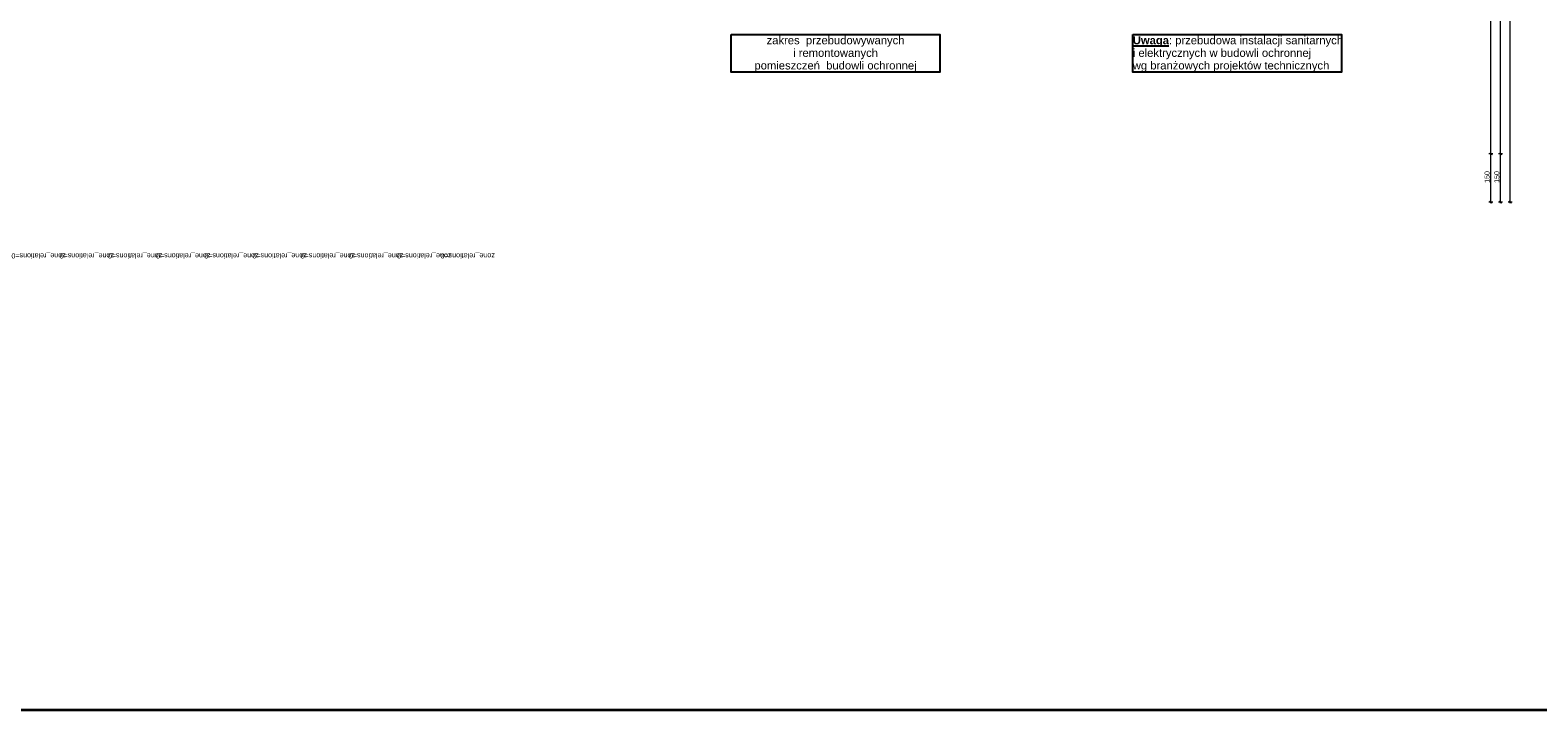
# Model space of a CAD drawing. Header units: centimetres. Extents: x 18292 to 3593338517, y 11794 to 62103.
# Tile 3 of 147: x 26641 to 31332, y 51348 to 53462. Entities that reach past the tile are written whole.
import ezdxf
from ezdxf.enums import TextEntityAlignment as Align

# ---------------------------------------------------------------- set-up
doc = ezdxf.new("R2010")
doc.units = ezdxf.units.CM
doc.header["$MEASUREMENT"] = 0
for name, color, linetype in [('410-Fundamenty', 7, 'Continuous'), ('499-Wymiary i opisy', 7, 'Continuous'), ('__PROJEKTOWANE', 7, 'Continuous')]:
    doc.layers.add(name, color=color, linetype=linetype)
doc.styles.add('GENERATED_STYLE_1', font='txt')
doc.styles.add('GENERATED_STYLE_2', font='txt')
doc.styles.add('GENERATED_STYLE_4', font='txt')
doc.styles.add('GENERATED_STYLE_6', font='txt')
doc.dimstyles.new('GENERATED_STYLE__4', dxfattribs={"dimtxt": 16, "dimasz": 6.08, "dimexe": 0.18, "dimexo": 0.0625, "dimgap": 0.09, "dimtad": 1, "dimdec": 0, "dimzin": 0, "dimdsep": 46, "dimtxsty": 'GENERATED_STYLE_4', "dimblk": 'ARROWHEAD_2', "dimblk1": 'ARROWHEAD_2', "dimblk2": 'ARROWHEAD_2', "dimcen": 0.09, "dimse1": 1, "dimse2": 1, "dimclrd": 7, "dimclre": 7, "dimclrt": 7, "dimadec": 0, "dimazin": 0, "dimtfac": 1, "dimtdec": 4, "dimtmove": 0, "dimatfit": 3, "dimfxl": 0, "dimtolj": 1, "dimtzin": 0, "dimarcsym": 0})
doc.dimstyles.new('GENERATED_STYLE__6', dxfattribs={"dimtxt": 16, "dimasz": 6.08, "dimexe": 0.18, "dimexo": 0.0625, "dimgap": 0.09, "dimtad": 1, "dimdec": 0, "dimzin": 0, "dimdsep": 46, "dimtxsty": 'GENERATED_STYLE_1', "dimblk": 'ARROWHEAD_2', "dimblk1": 'ARROWHEAD_2', "dimblk2": 'ARROWHEAD_2', "dimcen": 0.09, "dimse1": 1, "dimse2": 1, "dimclrd": 7, "dimclre": 7, "dimclrt": 7, "dimadec": 0, "dimazin": 0, "dimtfac": 1, "dimtdec": 4, "dimtmove": 0, "dimatfit": 3, "dimfxl": 0, "dimtolj": 1, "dimtzin": 0, "dimarcsym": 0})

# ---------------------------------------------------------------- blocks, each defined once
blk = doc.blocks.new('*D126', base_point=(4868174.2, 3898003.6))
at = {"layer": '499-Wymiary i opisy', "color": 7, "linetype": 'Continuous', "lineweight": 13}
for p, q in [((31251.8, 59746.5), (31239.8, 59746.5)), ((31249.8, 59744.2), (31241.8, 59748.8)), ((31245.8, 59746.5), (31245.8, 59750.4)), ((31245.8, 52927.5), (31245.8, 59746.5)), ((31251.8, 52927.5), (31239.8, 52927.5)), ((31241.8, 52929.8), (31249.8, 52925.2)), ((31245.8, 52923.6), (31245.8, 52927.5))]:
    blk.add_line(p, q, dxfattribs=at)
at = {"layer": '499-Wymiary i opisy', "color": 7, "lineweight": 13, "insert": (31242.6, 56311.4), "char_height": 16, "attachment_point": 7, "rotation": 90, "style": 'GENERATED_STYLE_1'}
blk.add_mtext('\\A1;{\\pql;\\fArial Narrow|b1|i0|c238|p34;6\xa0819}', dxfattribs=at)
blk = doc.blocks.new('ARROWHEAD_2')
at = {"color": 0, "linetype": 'Continuous', "lineweight": 0}
for p, q in [((0, 0), (-1, 0)), ((-0.38, -0.66), (0.38, 0.66))]:
    blk.add_line(p, q, dxfattribs=at)
blk = doc.blocks.new('*D127', base_point=(4868174.2, 3898003.6))
at = {"layer": '499-Wymiary i opisy', "color": 7, "linetype": 'Continuous', "lineweight": 13}
for p, q in [((31221.8, 53077.5), (31209.8, 53077.5)), ((31211.8, 53079.8), (31219.8, 53075.2)), ((31215.8, 52927.5), (31215.8, 53077.5)), ((31221.8, 52927.5), (31209.8, 52927.5)), ((31211.8, 52929.8), (31219.8, 52925.2)), ((31215.8, 52923.6), (31215.8, 52927.5))]:
    blk.add_line(p, q, dxfattribs=at)
at = {"layer": '499-Wymiary i opisy', "color": 7, "lineweight": 13, "insert": (31212.6, 52987.1), "char_height": 16, "attachment_point": 7, "rotation": 90, "style": 'GENERATED_STYLE_4'}
blk.add_mtext('\\A1;{\\pql;\\fArial Narrow|b0|i0|c238|p34;150}', dxfattribs=at)
blk = doc.blocks.new('*D128', base_point=(4868174.2, 3898003.6))
at = {"layer": '499-Wymiary i opisy', "color": 7, "linetype": 'Continuous', "lineweight": 13}
for p, q in [((31221.8, 54094.5), (31209.8, 54094.5)), ((31211.8, 54096.8), (31219.8, 54092.2)), ((31215.8, 53077.5), (31215.8, 54094.5)), ((31221.8, 53077.5), (31209.8, 53077.5)), ((31211.8, 53079.8), (31219.8, 53075.2))]:
    blk.add_line(p, q, dxfattribs=at)
at = {"layer": '499-Wymiary i opisy', "color": 7, "lineweight": 13, "insert": (31212.6, 53563), "char_height": 16, "attachment_point": 7, "rotation": 90, "style": 'GENERATED_STYLE_4'}
blk.add_mtext('\\A1;{\\pql;\\fArial Narrow|b0|i0|c238|p34;1\xa0017}', dxfattribs=at)
blk = doc.blocks.new('*D135', base_point=(4868174.2, 3898003.6))
at = {"layer": '499-Wymiary i opisy', "color": 7, "linetype": 'Continuous', "lineweight": 13}
for p, q in [((31191.8, 53077.5), (31179.8, 53077.5)), ((31181.8, 53079.8), (31189.8, 53075.2)), ((31185.8, 52927.5), (31185.8, 53077.5)), ((31191.8, 52927.5), (31179.8, 52927.5)), ((31181.8, 52929.8), (31189.8, 52925.2)), ((31185.8, 52923.6), (31185.8, 52927.5))]:
    blk.add_line(p, q, dxfattribs=at)
at = {"layer": '499-Wymiary i opisy', "color": 7, "lineweight": 13, "insert": (31182.6, 52987.1), "char_height": 16, "attachment_point": 7, "rotation": 90, "style": 'GENERATED_STYLE_4'}
blk.add_mtext('\\A1;{\\pql;\\fArial Narrow|b0|i0|c238|p34;150}', dxfattribs=at)
blk = doc.blocks.new('*D136', base_point=(4868174.2, 3898003.6))
at = {"layer": '499-Wymiary i opisy', "color": 7, "linetype": 'Continuous', "lineweight": 13}
for p, q in [((31191.8, 54094.5), (31179.8, 54094.5)), ((31181.8, 54096.8), (31189.8, 54092.2)), ((31185.8, 53077.5), (31185.8, 54094.5)), ((31191.8, 53077.5), (31179.8, 53077.5)), ((31181.8, 53079.8), (31189.8, 53075.2))]:
    blk.add_line(p, q, dxfattribs=at)
at = {"layer": '499-Wymiary i opisy', "color": 7, "lineweight": 13, "insert": (31182.6, 53563), "char_height": 16, "attachment_point": 7, "rotation": 90, "style": 'GENERATED_STYLE_4'}
blk.add_mtext('\\A1;{\\pql;\\fArial Narrow|b0|i0|c238|p34;1\xa0017}', dxfattribs=at)
blk = doc.blocks.new('D Marker 11')
at = {"layer": '410-Fundamenty', "color": 5, "lineweight": 13, "style": 'GENERATED_STYLE_1'}
blk.add_attdef('DUMMY_141', text='', height=16, rotation=180, dxfattribs=at).set_placement((0, -3047.647), align=Align.BOTTOM_LEFT)

msp = doc.modelspace()

# ---------------------------------------------------------------- linework, layer by layer
at = {"color": 161, "linetype": 'Continuous', "lineweight": 35, "true_color": 0x40a5ff}
msp.add_line((20980.3, 51348.5), (31688, 51348.5), dxfattribs=at)
at = {"layer": '__PROJEKTOWANE', "color": 230, "linetype": 'Continuous', "lineweight": 25, "flags": 128}
for points in [[(28822.3, 53448.9), (29471.7, 53448.9), (29471.7, 53331), (28822.3, 53331)], [(30071.9, 53448.9), (30721.2, 53448.9), (30721.2, 53331), (30071.9, 53331)]]:
    msp.add_lwpolyline(points, close=True, dxfattribs=at)

# ---------------------------------------------------------------- block references
at = {"layer": '410-Fundamenty', "color": 5, "linetype": 'Continuous', "lineweight": 13}
for p in [(26751.9, 55820.5), (26901.9, 55820.5), (27051.9, 55820.5), (27201.9, 55820.5), (27351.9, 55820.5), (27501.9, 55820.5), (27651.9, 55820.5), (27801.9, 55820.5), (27951.9, 55820.5), (28086.9, 55820.5)]:
    msp.add_blockref('D Marker 11', p, dxfattribs=at).add_auto_attribs({'DUMMY_141': 'zone_relations=0'})

# ---------------------------------------------------------------- texts
at = {"layer": '__PROJEKTOWANE', "color": 230, "linetype": 'Continuous', "lineweight": 25, "char_height": 25, "line_spacing_factor": 0.940037}
for s, insert, attachment_point, style in [('\\A1;{\\pqc;\\fArial|b0|i0|c238|p38;zakres  przebudowywanych \\P\\pqc;\\fArial|b0|i0|c238|p38;i remontowanych  \\P\\pqc;\\fArial|b0|i0|c238|p38;pomieszczeń  budowli ochronnej}', (29147, 53443.2), 2, 'GENERATED_STYLE_2'), ('\\A1;{\\pql;\\fArial|b1|i0|c238|p38;\\L\\LUwaga\\fArial|b0|i0|c238|p38;\\l\\l: przebudowa instalacji sanitarnych \\P\\pql;\\fArial|b0|i0|c238|p38;i elektrycznych w budowli ochronnej\\P\\pql;\\fArial|b0|i0|c238|p38;wg branżowych projektów technicznych }', (30071.9, 53443.2), 1, 'GENERATED_STYLE_6')]:
    msp.add_mtext(s, dxfattribs=dict(at, insert=insert, attachment_point=attachment_point, style=style))

# ---------------------------------------------------------------- dimensions: what is measured, and where the dimension line sits
at = {"layer": '499-Wymiary i opisy', "color": 7, "linetype": 'Continuous', "lineweight": 13}
for base, p1, p2, dimstyle, picture, middle in [((31245.8, 59746.5), (24264.9, 52927.5), (25791.9, 59746.5), 'GENERATED_STYLE__6', '*D126', (31234.6, 56338.9)), ((31215.8, 54094.5), (24865.9, 53077.5), (29736.9, 54094.5), 'GENERATED_STYLE__4', '*D128', (31204.6, 53590.4)), ((31185.8, 54094.5), (24865.9, 53077.5), (29736.9, 54094.5), 'GENERATED_STYLE__4', '*D136', (31174.6, 53590.4)), ((31215.8, 53077.5), (24264.9, 52927.5), (24865.9, 53077.5), 'GENERATED_STYLE__4', '*D127', (31204.6, 53005.4)), ((31185.8, 53077.5), (24264.9, 52927.5), (24865.9, 53077.5), 'GENERATED_STYLE__4', '*D135', (31174.6, 53005.4))]:
    dim = msp.add_linear_dim(base=base, p1=p1, p2=p2, angle=90, dimstyle=dimstyle, dxfattribs=at)
    dim.commit()
    dim.dimension.update_dxf_attribs({"geometry": picture, "text_midpoint": middle, "dimtype": 160, "text_rotation": 90})

doc.saveas('drawing.dxf')
